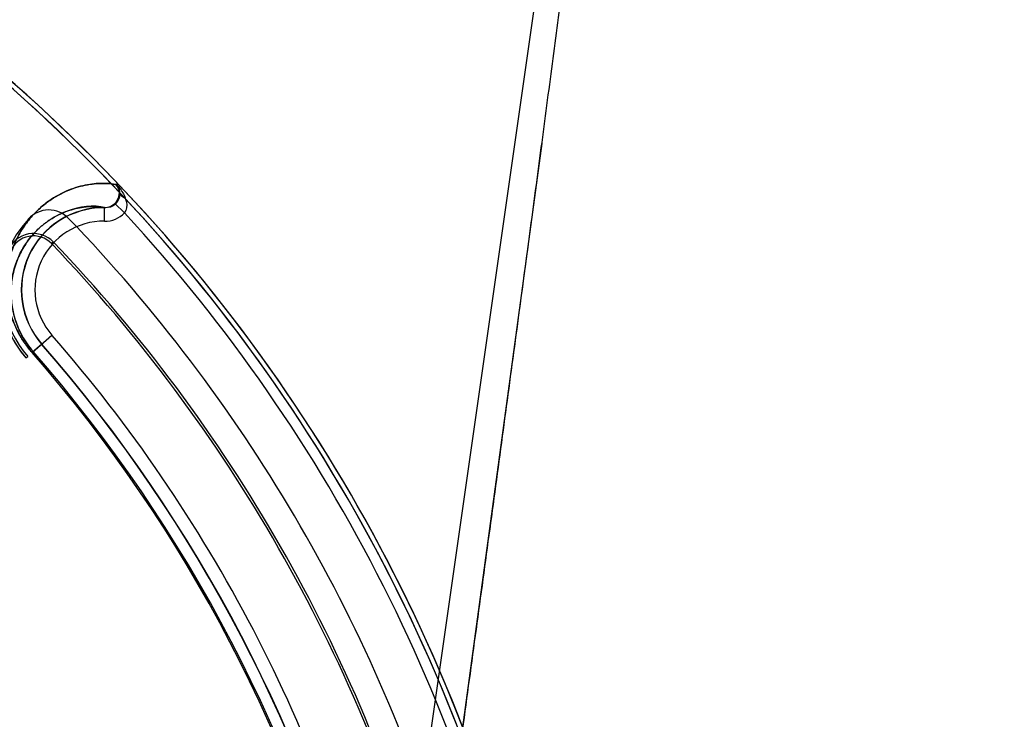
# Model space of a CAD drawing. Header units: millimetres. Extents: x 0 to 297, y 0 to 210.
# Tile 232 of 256: x 58.407 to 58.587, y 158.852 to 158.98. Entities that reach past the tile are written whole.
import ezdxf

# ---------------------------------------------------------------- set-up
doc = ezdxf.new("R2010")
doc.units = ezdxf.units.MM
doc.header["$LTSCALE"] = 16.335
doc.layers.get('0').update_dxf_attribs({"linetype": 'CONTINUOUS'})
for name, color, linetype in [('AXES_REF', 7, 'CONTINUOUS'), ('INTFCLR_1', 7, 'CONTINUOUS'), ('INTFCLR_144815', 7, 'CONTINUOUS'), ('INTFCLR_72935', 7, 'CONTINUOUS')]:
    doc.layers.add(name, color=color, linetype=linetype)

msp = doc.modelspace()

# ---------------------------------------------------------------- linework, layer by layer
at = {"color": 7, "linetype": 'Continuous'}
for radius in [4.8479140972, 4.8475, 4.8164570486]:
    msp.add_circle((57.445730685, 154.9564782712), radius, dxfattribs=at)
msp.add_arc((57.445730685, 154.9564782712), 4.8, 278.2771290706, 261.7228709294, dxfattribs=at)
at = {"layer": 'AXES_REF', "color": 9, "linetype": 'Continuous'}
msp.add_circle((57.445730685, 154.9564782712), 4.4222561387, dxfattribs=at)
at = {"layer": 'INTFCLR_1', "color": 9, "linetype": 'Continuous'}
for p, q in [((58.42466304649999, 158.9499054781), (58.4244846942, 158.949905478)), ((58.4224146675, 158.9432249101), (58.4224454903, 158.9457243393)), ((58.4242926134, 158.9464873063), (58.4260797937, 158.9447431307)), ((58.40918939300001, 158.9192540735), (58.4128172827, 158.9224261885))]:
    msp.add_line(p, q, dxfattribs=at)
at = {"layer": 'INTFCLR_1', "color": 6, "linetype": 'Continuous'}
for centre, radius, start, end in [((58.20587047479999, 158.7414782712), 0.3015600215, 17.0652678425, 50.60049391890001), ((58.20587047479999, 158.7414782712), 0.3024416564, 17.0652676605, 50.6603330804), ((58.4122566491, 158.9402781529), 0.005, 43.92737813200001, 137.7042969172), ((58.4222599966, 158.9306826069), 0.018858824, 137.0330081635, 221.1654490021), ((58.39939969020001, 158.9519753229), 0.0123817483, 317.0338741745, 317.7042971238), ((58.20587047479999, 158.7414782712), 0.2915600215, 17.065267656, 43.9273773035), ((58.20587047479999, 158.7414782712), 0.2996810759, 10.8985890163, 42.7086480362)]:
    msp.add_arc(centre, radius, start, end, dxfattribs=at)
at = {"layer": 'INTFCLR_1', "color": 9, "linetype": 'Continuous'}
for centre, radius, start, end in [((58.4222599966, 158.9306826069), 0.0150428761, 89.29343785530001, 221.1654492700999), ((58.4222599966, 158.9306826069), 0.0125432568, 89.2935235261, 221.1654492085), ((58.4224803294, 158.9482504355), 0.0050258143, 269.251345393, 315.7429607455), ((58.20587047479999, 158.7414782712), 0.2748983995, 13.9313763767, 41.1654492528), ((58.2058704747, 158.7414782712), 0.2723987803, 13.9313763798, 41.16544923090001), ((58.20587047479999, 158.7414782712), 0.2700792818, 13.9313770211, 41.16544983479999), ((58.20587047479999, 158.7414782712), 0.2703464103, 13.9313763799, 41.1654492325)]:
    msp.add_arc(centre, radius, start, end, dxfattribs=at)
for points, knots in [([(58.4091893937, 158.9192540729), (58.4087263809, 158.919783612), (58.4078782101, 158.9208697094), (58.4068277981, 158.9225657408), (58.4060158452, 158.9242343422), (58.405418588, 158.9258232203), (58.4049971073, 158.9273211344), (58.4046387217, 158.9291260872), (58.4044496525, 158.9311982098), (58.4045319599, 158.9334789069), (58.40483801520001, 158.9355064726), (58.4053075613, 158.9373183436), (58.406068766, 158.9394110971), (58.40724146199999, 158.9416742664), (58.4089238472, 158.9439459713), (58.4107377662, 158.9457686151), (58.41313593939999, 158.9476047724), (58.4161287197, 158.9491371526), (58.4191070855, 158.9499137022), (58.4218363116, 158.9501903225), (58.4234371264, 158.9501358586), (58.424484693, 158.9499054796)], [0, 0, 0, 0, 0.04773748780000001, 0.09329304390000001, 0.1351487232, 0.1734708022, 0.2083384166, 0.240632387, 0.298256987, 0.3490779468, 0.3951598, 0.4371448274, 0.4758885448, 0.5461126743, 0.6092467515, 0.6670305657, 0.7200356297, 0.8137358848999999, 0.8930638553, 0.9272076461, 1, 1, 1, 1]), ([(58.4246630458, 158.9499054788), (58.4248303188, 158.9497220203), (58.4254518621, 158.9489794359), (58.4259547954, 158.9481292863), (58.4262090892, 158.9474551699)], [0, 0, 0, 0, 0.2562763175, 1, 1, 1, 1]), ([(58.4242926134, 158.9464873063), (58.4244330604, 158.9466309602), (58.4249004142, 158.9471969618), (58.4251371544, 158.9479430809), (58.4251522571, 158.9484736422)], [0, 0, 0, 0, 0.2745774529, 1, 1, 1, 1]), ([(58.4262090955, 158.9474551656), (58.4262982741, 158.9472118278), (58.4265595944, 158.9463455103), (58.42651698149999, 158.9452435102), (58.4260797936, 158.9447431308)], [0, 0, 0, 0, 0.2805935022, 1, 1, 1, 1]), ([(58.4093904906, 158.919429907), (58.4089898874, 158.9198880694), (58.4082563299, 158.9208280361), (58.407348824, 158.9222960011), (58.4066485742, 158.9237411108), (58.4055109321, 158.9267794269), (58.4051449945, 158.9301808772), (58.4056623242, 158.9334850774), (58.4060757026, 158.9350477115), (58.40674291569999, 158.9368490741), (58.407766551, 158.9387936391), (58.4092303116, 158.9407397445), (58.41080447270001, 158.9422954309), (58.4128788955, 158.9438535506), (58.41546442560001, 158.945145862), (58.4188465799, 158.9459711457), (58.42119095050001, 158.946000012), (58.4224454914, 158.9457243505)], [0, 0, 0, 0, 0.0482456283, 0.0942835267, 0.1365779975, 0.1752964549, 0.351446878, 0.3979353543, 0.4402714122, 0.4793207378, 0.5500476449, 0.6135710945, 0.671652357, 0.7248751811, 0.8188122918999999, 0.8981763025, 1, 1, 1, 1])]:
    msp.add_open_spline(points, degree=3, knots=knots, dxfattribs=at)
for points in [[(58.4251505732, 158.94849437), (58.4250862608, 158.9490104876), (58.4248424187, 158.9495279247), (58.4244846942, 158.9499054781)], [(58.4251505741, 158.9484943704), (58.4251421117, 158.9489919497), (58.424973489, 158.9495165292), (58.4246630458, 158.9499054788)], [(58.4251522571, 158.948473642), (58.4252618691, 158.9479968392), (58.42575340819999, 158.947633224), (58.4262090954, 158.9474551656)], [(58.422445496, 158.9457243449), (58.4231115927, 158.9457149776), (58.4238264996, 158.9460113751), (58.4242926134, 158.9464873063)]]:
    msp.add_open_spline(points, degree=3, dxfattribs=at)
at = {"layer": 'INTFCLR_144815', "color": 9, "linetype": 'Continuous'}
msp.add_line((58.4307800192, 158.4917480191), (58.5214523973, 159.1257148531), dxfattribs=at)
at = {"layer": 'INTFCLR_144815', "color": 7, "linetype": 'Continuous'}
msp.add_line((58.5022875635, 158.9574156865), (58.4794266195, 158.7892996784), dxfattribs=at)
msp.add_open_spline([(58.4794266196, 158.7892996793), (58.4803754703, 158.7961756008), (58.48224335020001, 158.8097299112), (58.4849868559, 158.8296964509), (58.4876189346, 158.8489110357), (58.49016453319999, 158.8675544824), (58.4926483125, 158.885808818), (58.49508162, 158.9037616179), (58.497426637, 158.9211370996), (58.4996570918, 158.937741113), (58.5017836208, 158.9536524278), (58.5038257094, 158.9690192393), (58.50578478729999, 158.9838575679), (58.5076225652, 158.9978805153), (58.509308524, 159.0108515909), (58.5108038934, 159.0224610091), (58.5121267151, 159.032830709), (58.5132746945, 159.0419222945), (58.5142868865, 159.0500265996), (58.5151761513, 159.0572284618), (58.5159609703, 159.0636629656), (58.5166436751, 159.0693331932), (58.517251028, 159.0744439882), (58.5177909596, 159.0790515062), (58.5182747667, 159.0832440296), (58.51868989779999, 159.0868976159), (58.5190638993, 159.0902418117), (58.5194028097, 159.0933255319), (58.5197071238, 159.0961481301), (58.5199716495, 159.098650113), (58.5202099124, 159.1009501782), (58.5204251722, 159.1030756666), (58.5206157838, 159.1050045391), (58.5207844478, 159.1067547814), (58.520935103, 159.1083613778), (58.52106975, 159.1098416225), (58.52119035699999, 159.1112103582), (58.5212975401, 159.1124704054), (58.5214167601, 159.11392917), (58.5215397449, 159.115526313), (58.5216583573, 159.1172228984), (58.5217460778, 159.1186590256), (58.5218175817, 159.1199975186), (58.52186375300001, 159.1212931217), (58.5219175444, 159.1226621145), (58.5218101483, 159.1239312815), (58.5220967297, 159.1257621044), (58.5214523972, 159.1257148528)], degree=3, knots=[0, 0, 0, 0, 0.0613894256, 0.1210121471, 0.1782505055, 0.2329171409, 0.2874314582, 0.3411860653, 0.393149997, 0.4424997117, 0.4893569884, 0.5351266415, 0.5796041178, 0.6217313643, 0.6602111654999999, 0.6952899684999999, 0.7252574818, 0.7526677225, 0.7763376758, 0.7974917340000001, 0.8168472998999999, 0.833668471, 0.8480034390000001, 0.8623670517, 0.8746978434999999, 0.8853296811, 0.8948885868, 0.9044594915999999, 0.9127674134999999, 0.9199973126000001, 0.9267112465, 0.9332188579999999, 0.9388920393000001, 0.9438539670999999, 0.9487703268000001, 0.9531636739, 0.9569998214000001, 0.9609227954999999, 0.9643482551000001, 0.9699444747, 0.9750912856, 0.9793861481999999, 0.98268036, 0.9869136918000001, 0.9909962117, 0.9942859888, 1, 1, 1, 1], dxfattribs=at)
at = {"layer": 'INTFCLR_72935', "color": 9, "linetype": 'Continuous'}
for p, q in [((58.4246630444, 158.9499054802), (58.4244846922, 158.9499054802)), ((58.4226859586, 158.9456826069), (58.4226222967, 158.9456826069)), ((58.41306811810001, 158.9394322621), (58.4127518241, 158.9391300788)), ((58.410967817, 158.9208090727), (58.40918939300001, 158.9192540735)), ((58.408062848, 158.9182690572), (58.4083921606, 158.918556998))]:
    msp.add_line(p, q, dxfattribs=at)
at = {"layer": 'INTFCLR_72935', "color": 6, "linetype": 'Continuous'}
msp.add_line((58.4226222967, 158.9456826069), (58.4222599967, 158.9456826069), dxfattribs=at)
for centre, radius, start, end in [((58.20587047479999, 158.7414782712), 0.3015600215, 16.8593289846, 50.60049391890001), ((58.20587047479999, 158.7414782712), 0.3024416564, 16.9140743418, 50.66033312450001), ((58.4222599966, 158.9306826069), 0.015, 89.99999989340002, 221.1654492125), ((58.4094528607, 158.9359782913), 0.005, 43.6930108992, 157.535149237), ((58.4094528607, 158.9359782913), 0.0045625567, 43.6930063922, 157.5351588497), ((58.4222599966, 158.9306826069), 0.018858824, 157.5351562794, 221.1654502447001), ((58.20587047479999, 158.7414782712), 0.2861225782, 15.8585784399, 43.6930068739), ((58.20587047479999, 158.7414782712), 0.2865600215, 15.8880864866, 43.6930069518), ((58.4222599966, 158.9306826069), 0.0184213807, 157.5351588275, 221.1654490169), ((58.20587047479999, 158.7414782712), 0.2724416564, 13.9313763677, 41.16544925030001)]:
    msp.add_arc(centre, radius, start, end, dxfattribs=at)
at = {"layer": 'INTFCLR_72935', "color": 9, "linetype": 'Continuous'}
for radius, start, end in [(0.2700792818, 13.9313770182, 41.165449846), (0.2703464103, 13.931376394, 41.16544924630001)]:
    msp.add_arc((58.20587047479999, 158.7414782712), radius, start, end, dxfattribs=at)
for points, knots in [([(58.42448469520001, 158.94990548), (58.42343326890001, 158.9501367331), (58.4218259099, 158.9501905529), (58.4190882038, 158.9499104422), (58.41610788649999, 158.9491291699), (58.41311961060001, 158.9475940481), (58.4107291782, 158.94576058), (58.4092544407, 158.9442774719), (58.4081360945, 158.9428826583), (58.4073201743, 158.9416892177), (58.4065615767, 158.9403633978), (58.4058774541, 158.9388924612), (58.4052898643, 158.9372614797), (58.40482694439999, 158.9354500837), (58.4045271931, 158.9334249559), (58.4044510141, 158.931145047), (58.404646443, 158.9290713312), (58.4050096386, 158.9272699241), (58.4054331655, 158.9257797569), (58.4060313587, 158.9241990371), (58.4068422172, 158.9225403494), (58.4078881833, 158.9208564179), (58.4087304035, 158.9197790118), (58.40918939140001, 158.9192540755)], [0, 0, 0, 0, 0.0730531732, 0.1073498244, 0.1868414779, 0.2804043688, 0.3331762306, 0.3908007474, 0.4218128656, 0.4544020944, 0.488798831, 0.5253519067, 0.5643462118, 0.6062708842, 0.6520145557, 0.7029952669, 0.7607118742, 0.7928845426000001, 0.8275973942, 0.8657178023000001, 0.9074244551, 0.9526824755, 1, 1, 1, 1]), ([(58.4244846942, 158.9499054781), (58.4248212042, 158.9495503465), (58.425324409, 158.9485354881), (58.4249784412, 158.946530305), (58.4234976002, 158.9456826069), (58.42267590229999, 158.9456826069)], [0, 0, 0, 0, 0.2597631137, 0.563719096, 1, 1, 1, 1]), ([(58.4226222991, 158.9456826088), (58.4203625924, 158.9462558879), (58.4166137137, 158.945710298), (58.41286813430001, 158.9438475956), (58.4107962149, 158.9422878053), (58.40922324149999, 158.9407319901), (58.4077532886, 158.9387747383), (58.4067255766, 158.9368127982), (58.40606023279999, 158.9349985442), (58.4055621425, 158.9330921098), (58.4053869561, 158.9316207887), (58.4053575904, 158.9306825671)], [0, 0, 0, 0, 0.2714190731, 0.4091939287, 0.4870245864, 0.5720998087, 0.6660262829, 0.7708918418, 0.8286196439, 0.8907147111, 1, 1, 1, 1]), ([(58.4053575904, 158.9306825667), (58.40532548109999, 158.9296566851), (58.4054454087, 158.9277687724), (58.40600284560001, 158.9254617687), (58.4066618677, 158.923710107), (58.40736129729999, 158.9222741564), (58.408264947, 158.9208164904), (58.4089933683, 158.9198840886), (58.4093904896, 158.9194299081)], [0, 0, 0, 0, 0.2518116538, 0.4607646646, 0.5799753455, 0.7104188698, 0.8519842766, 1, 1, 1, 1])]:
    msp.add_open_spline(points, degree=3, knots=knots, dxfattribs=at)
at = {"layer": 'INTFCLR_72935', "color": 6, "linetype": 'Continuous'}
msp.add_open_spline([(58.4244971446, 158.9464444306), (58.4248371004, 158.9467950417), (58.42547100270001, 158.9479241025), (58.4251526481, 158.9493447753), (58.42466304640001, 158.9499054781)], degree=3, knots=[0, 0, 0, 0, 0.3961603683, 1, 1, 1, 1], dxfattribs=at)
msp.add_open_spline([(58.42449714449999, 158.9464444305), (58.4241418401, 158.9460779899), (58.4236567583, 158.945723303), (58.4231463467, 158.945723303)], degree=3, dxfattribs=at)

doc.saveas('drawing.dxf')
